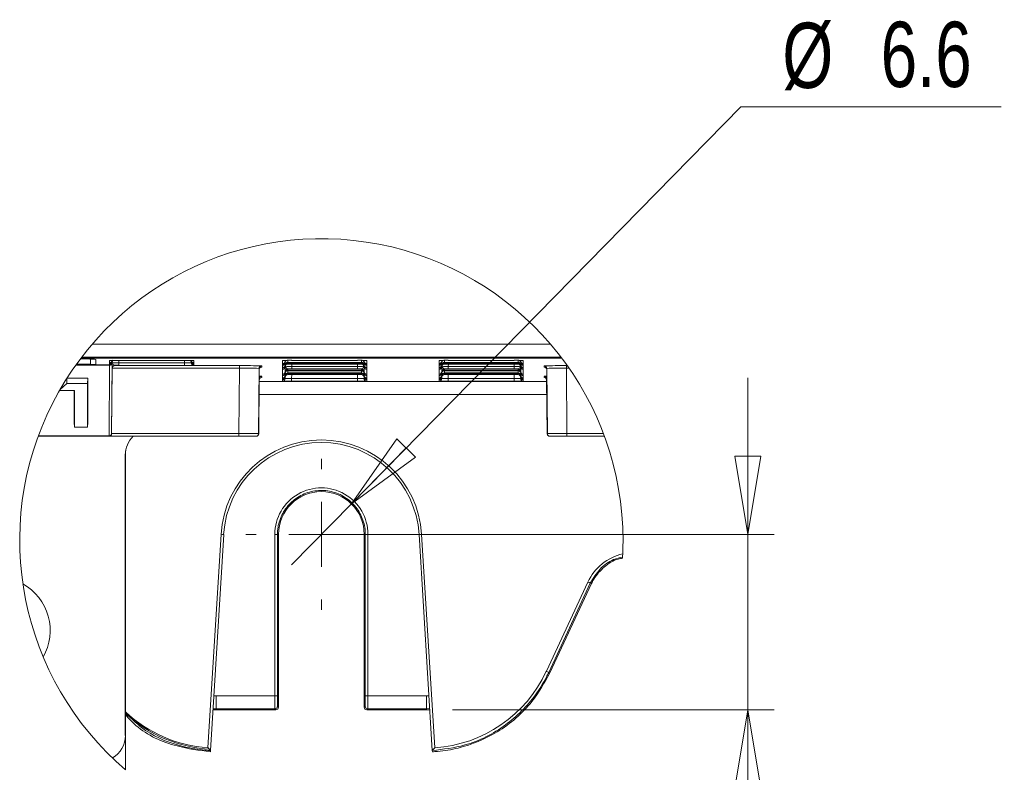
# Model space of a CAD drawing. Header units: millimetres. Extents: x 0 to 2100, y 0 to 1485.
# Tile 78 of 123: x 862 to 1051, y 946 to 1090. Entities that reach past the tile are written whole.
import ezdxf

# ---------------------------------------------------------------- set-up
doc = ezdxf.new("R2010")
doc.units = ezdxf.units.MM
doc.header["$LTSCALE"] = 5
doc.styles.add('SLDTEXTSTYLE1', font='TXT', dxfattribs={"width": 0.75})
doc.dimstyles.new('SLDDIMSTYLE3', dxfattribs={"dimtxt": 12.5, "dimasz": 15, "dimexe": 0, "dimexo": 0.0625, "dimgap": 3.125, "dimtad": 0, "dimtih": 1, "dimtoh": 1, "dimdec": 1, "dimlfac": 0.4, "dimrnd": 1e-09, "dimzin": 12, "dimdsep": 46, "dimtxsty": 'SLDTEXTSTYLE1', "dimblk1": 'NONE', "dimblk2": 'CLOSED', "dimsah": 1, "dimcen": 0, "dimadec": 0, "dimazin": 3, "dimtfac": 1, "dimtmove": 0, "dimatfit": 3, "dimldrblk": 'NONE', "dimfxl": 0, "dimfrac": 2, "dimtolj": 1, "dimtzin": 12, "dimarcsym": 0})
doc.dimstyles.new('SLDDIMSTYLE4', dxfattribs={"dimtxt": 12.5, "dimasz": 15, "dimexe": 0, "dimexo": 0.0625, "dimgap": 3.125, "dimtad": 1, "dimdec": 1, "dimlfac": 0.4, "dimrnd": 1e-09, "dimzin": 12, "dimdsep": 46, "dimtxsty": 'SLDTEXTSTYLE1', "dimblk1": 'CLOSED', "dimblk2": 'CLOSED', "dimsah": 1, "dimcen": 0.09, "dimadec": 0, "dimazin": 3, "dimtfac": 1, "dimtmove": 0, "dimatfit": 0, "dimldrblk": 'CLOSED', "dimfxl": 0, "dimfrac": 2, "dimtolj": 1, "dimtzin": 12, "dimarcsym": 0})

# ---------------------------------------------------------------- blocks, each defined once
blk = doc.blocks.new('_CLOSED')
at = {"color": 0, "linetype": 'ByBlock', "lineweight": -2}
for p, q in [((-1, 0.166667), (0, 0)), ((-1, 0.166667), (-1, -0.166667)), ((0, 0), (-1, -0.166667)), ((0, 0), (-1, 0))]:
    blk.add_line(p, q, dxfattribs=at)
blk = doc.blocks.new('_D_30')
at = {"color": 7, "linetype": 'Continuous', "lineweight": 0}
for p, q in [((1001.89, 991.78), (1001.89, 1021.78)), ((925.17, 991.78), (1006.89, 991.78)), ((1001.89, 991.78), (1001.89, 958.17)), ((945.3, 958.17), (1006.89, 958.17)), ((1001.89, 958.17), (1001.89, 902.12))]:
    blk.add_line(p, q, dxfattribs=at)
at = {"color": 7, "linetype": 'Continuous', "lineweight": 0, "xscale": 15, "yscale": 15}
for p, rotation in [((1001.89, 991.78, -328.13), 270.0000000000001), ((1001.89, 958.17, -328.13), 90.0000000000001)]:
    blk.add_blockref('_CLOSED', p, dxfattribs=dict(at, rotation=rotation))
at = {"color": 7, "linetype": 'Continuous', "lineweight": 0, "insert": (985.78, 902.12), "char_height": 12.5, "attachment_point": 1, "rotation": 90, "style": 'SLDTEXTSTYLE1'}
blk.add_mtext('13.4', dxfattribs=at)
blk = doc.blocks.new('_D_31')
at = {"color": 7, "linetype": 'Continuous', "lineweight": 0}
for p, q in [((925.92, 997.63), (1000.54, 1073.68)), ((1000.54, 1073.68), (1050.42, 1073.68)), ((914.42, 985.92), (925.92, 997.63))]:
    blk.add_line(p, q, dxfattribs=at)
at = {"color": 7, "linetype": 'Continuous', "lineweight": 0, "xscale": 15, "yscale": 15, "rotation": 225.5397372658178}
blk.add_blockref('_CLOSED', (925.92, 997.63, -328.13), dxfattribs=at)
at = {"color": 7, "linetype": 'Continuous', "lineweight": 0, "char_height": 12.5, "attachment_point": 1, "style": 'SLDTEXTSTYLE1'}
for s, insert in [('%%c', (1008.48, 1089.79)), ('6.6', (1027.33, 1089.98))]:
    blk.add_mtext(s, dxfattribs=dict(at, insert=insert))
blk = doc.blocks.new('_NONE')
blk = doc.blocks.new('SW_CENTERMARKSYMBOL_6')
at = {"color": 0, "linetype": 'Continuous', "lineweight": 0}
for p, q in [((0, 12.5), (0, 14.46)), ((0, 0), (0, 6.25)), ((-12.5, 0), (-14.46, 0)), ((0, 0), (-6.25, 0)), ((0, 0), (0, -6.25)), ((0, 0), (6.25, 0)), ((12.5, 0), (14.46, 0)), ((0, -12.5), (0, -14.46))]:
    blk.add_line(p, q, dxfattribs=at)

msp = doc.modelspace()

# ---------------------------------------------------------------- linework, layer by layer
at = {"color": 7, "linetype": 'Continuous', "lineweight": 15}
for p, q in [((876.3, 1028.24), (964.04, 1028.24)), ((874.25, 1025.71), (875.17, 1025.71)), ((966.07, 1025.74), (874.27, 1025.74)), ((875.18, 1025.53), (875.17, 1025.71)), ((875.18, 1025.53), (966.23, 1025.53)), ((875.96, 1024.36), (875.96, 1025.36)), ((876.97, 1024.3), (876.97, 1025.3)), ((876.98, 1024.92), (876.98, 1024.85)), ((879.61, 1024.67), (879.61, 1025.1)), ((879.61, 1024.67), (879.61, 1024.67)), ((879.61, 1024.49), (879.61, 1024.67)), ((879.61, 1024.49), (879.61, 1024.49)), ((879.61, 1024.28), (879.61, 1024.49)), ((879.61, 1024.28), (879.61, 1024.28)), ((879.61, 1024.26), (879.61, 1024.28)), ((880.11, 1024.57), (879.99, 1011.07)), ((880.11, 1024.98), (880.11, 1024.98)), ((880.11, 1024.98), (880.11, 1024.77)), ((881.36, 1025.11), (893.98, 1025.11)), ((881.36, 1024.65), (881.36, 1024.15)), ((881.36, 1024.65), (893.98, 1024.65)), ((893.92, 1025.74), (966.07, 1025.74)), ((966.21, 1025.55), (893.92, 1025.55)), ((893.98, 1024.65), (893.98, 1024.15)), ((895.23, 1024.98), (895.23, 1024.98)), ((895.23, 1024.77), (895.23, 1024.98)), ((895.66, 1025.1), (895.68, 1025.1)), ((895.73, 1025.1), (895.73, 1024.67)), ((895.73, 1024.67), (895.73, 1024.49)), ((895.73, 1024.67), (895.73, 1024.67)), ((895.73, 1024.49), (895.73, 1024.28)), ((895.73, 1024.49), (895.73, 1024.49)), ((895.73, 1024.28), (895.73, 1024.17)), ((895.73, 1024.28), (895.73, 1024.28)), ((912.73, 1024.49), (912.73, 1025.1)), ((912.73, 1025.1), (912.8, 1025.1)), ((912.73, 1024.49), (912.73, 1024.49)), ((912.73, 1024.28), (912.73, 1024.49)), ((912.73, 1024.28), (912.73, 1024.28)), ((912.73, 1024.16), (912.73, 1024.28)), ((913.23, 1024.98), (913.23, 1024.77)), ((913.23, 1024.65), (913.23, 1024.65)), ((913.23, 1024.65), (913.23, 1024.23)), ((913.73, 1024.6), (913.73, 1024.39)), ((914.48, 1025.11), (927.11, 1025.11)), ((914.49, 1024.72), (927.1, 1024.72)), ((927.1, 1024.6), (914.49, 1024.6)), ((914.49, 1024.39), (927.1, 1024.39)), ((927.86, 1024.39), (927.86, 1024.6)), ((928.36, 1024.77), (928.36, 1024.98)), ((928.36, 1024.65), (928.36, 1024.65)), ((928.36, 1024.23), (928.36, 1024.65)), ((928.86, 1025.1), (928.86, 1024.49)), ((928.86, 1024.49), (928.86, 1024.28)), ((928.86, 1024.49), (928.86, 1024.49)), ((928.86, 1024.28), (928.86, 1024.28)), ((928.86, 1024.28), (928.86, 1024.16)), ((942.73, 1024.49), (942.73, 1025.1)), ((942.73, 1025.1), (942.8, 1025.1)), ((942.73, 1024.49), (942.73, 1024.49)), ((942.73, 1024.28), (942.73, 1024.49)), ((942.73, 1024.28), (942.73, 1024.28)), ((942.73, 1024.16), (942.73, 1024.28)), ((943.23, 1024.98), (943.23, 1024.77)), ((943.23, 1024.65), (943.23, 1024.65)), ((943.23, 1024.65), (943.23, 1024.23)), ((943.73, 1024.6), (943.73, 1024.39)), ((944.48, 1025.11), (957.11, 1025.11)), ((944.49, 1024.72), (957.1, 1024.72)), ((957.1, 1024.6), (944.49, 1024.6)), ((944.49, 1024.39), (957.1, 1024.39)), ((957.86, 1024.39), (957.86, 1024.6)), ((958.36, 1024.77), (958.36, 1024.98)), ((958.36, 1024.65), (958.36, 1024.65)), ((958.36, 1024.23), (958.36, 1024.65)), ((958.86, 1025.1), (958.86, 1024.49)), ((958.86, 1024.49), (958.86, 1024.28)), ((958.86, 1024.49), (958.86, 1024.49)), ((958.86, 1024.28), (958.86, 1024.28)), ((958.86, 1024.28), (958.86, 1024.16)), ((879.49, 1010.67), (879.61, 1024.17)), ((879.99, 1011.07), (880.1, 1023.6)), ((880.1, 1023.6), (880.1, 1023.66)), ((904.49, 1023.6), (880.1, 1023.6)), ((880.6, 1024.15), (880.6, 1024.1)), ((880.6, 1024.1), (904.49, 1024.1)), ((893.98, 1024.15), (881.36, 1024.15)), ((904.38, 1011.07), (904.49, 1023.6)), ((904.49, 1023.6), (904.49, 1024.1)), ((908.24, 1023.56), (908.13, 1011.07)), ((908.13, 1011.07), (908.24, 1023.34)), ((908.24, 1023.34), (908.24, 1023.56)), ((908.74, 1024.06), (908.74, 1023.83)), ((912.73, 1024.15), (912.73, 1024.16)), ((912.73, 1023.74), (912.73, 1024.15)), ((912.73, 1023.74), (912.73, 1023.74)), ((912.73, 1023.62), (912.73, 1023.74)), ((912.73, 1023.61), (912.73, 1023.62)), ((912.73, 1023.4), (912.73, 1023.61)), ((912.73, 1023.4), (912.73, 1023.4)), ((912.73, 1022.48), (912.73, 1023.4)), ((912.73, 1022.48), (912.73, 1022.48)), ((912.73, 1022.27), (912.73, 1022.48)), ((913.23, 1024.11), (913.23, 1024.11)), ((913.23, 1024.11), (913.23, 1023.9)), ((913.23, 1022.98), (913.23, 1022.97)), ((913.23, 1022.97), (913.23, 1022.76)), ((913.23, 1022.64), (913.23, 1022.64)), ((913.23, 1022.64), (913.23, 1022.22)), ((913.24, 1023.98), (913.24, 1023.98)), ((913.73, 1023.47), (913.73, 1023.25)), ((913.73, 1023.13), (913.73, 1022.71)), ((913.73, 1022.59), (913.73, 1022.38)), ((914.49, 1023.46), (914.49, 1023.96)), ((914.49, 1023.96), (927.1, 1023.96)), ((927.1, 1023.46), (914.49, 1023.46)), ((914.49, 1023.26), (927.1, 1023.26)), ((927.1, 1023.13), (914.49, 1023.13)), ((914.49, 1022.72), (927.1, 1022.72)), ((927.1, 1022.59), (914.49, 1022.59)), ((914.49, 1022.38), (927.1, 1022.38)), ((927.1, 1023.46), (927.1, 1023.96)), ((927.86, 1023.25), (927.86, 1023.47)), ((927.86, 1022.71), (927.86, 1023.13)), ((927.86, 1022.38), (927.86, 1022.59)), ((928.36, 1024.11), (928.36, 1024.11)), ((928.36, 1023.9), (928.36, 1024.11)), ((928.36, 1022.97), (928.36, 1022.98)), ((928.36, 1022.76), (928.36, 1022.97)), ((928.36, 1022.64), (928.36, 1022.64)), ((928.36, 1022.22), (928.36, 1022.64)), ((928.86, 1024.16), (928.86, 1024.15)), ((928.86, 1024.15), (928.86, 1023.74)), ((928.86, 1023.74), (928.86, 1023.62)), ((928.86, 1023.74), (928.86, 1023.74)), ((928.86, 1023.62), (928.86, 1023.61)), ((928.86, 1023.61), (928.86, 1023.4)), ((928.86, 1023.4), (928.86, 1022.48)), ((928.86, 1023.4), (928.86, 1023.4)), ((928.86, 1022.48), (928.86, 1022.27)), ((928.86, 1022.48), (928.86, 1022.48)), ((942.73, 1024.15), (942.73, 1024.16)), ((942.73, 1023.74), (942.73, 1024.15)), ((942.73, 1023.74), (942.73, 1023.74)), ((942.73, 1023.62), (942.73, 1023.74)), ((942.73, 1023.61), (942.73, 1023.62)), ((942.73, 1023.4), (942.73, 1023.61)), ((942.73, 1023.4), (942.73, 1023.4)), ((942.73, 1022.48), (942.73, 1023.4)), ((942.73, 1022.48), (942.73, 1022.48)), ((942.73, 1022.27), (942.73, 1022.48)), ((943.23, 1024.11), (943.23, 1024.11)), ((943.23, 1024.11), (943.23, 1023.9)), ((943.23, 1022.98), (943.23, 1022.97)), ((943.23, 1022.97), (943.23, 1022.76)), ((943.23, 1022.64), (943.23, 1022.64)), ((943.23, 1022.64), (943.23, 1022.22)), ((943.73, 1023.47), (943.73, 1023.25)), ((943.73, 1023.13), (943.73, 1022.71)), ((943.73, 1022.59), (943.73, 1022.38)), ((944.49, 1023.46), (944.49, 1023.96)), ((944.49, 1023.96), (957.1, 1023.96)), ((957.1, 1023.46), (944.49, 1023.46)), ((944.49, 1023.26), (957.1, 1023.26)), ((957.1, 1023.13), (944.49, 1023.13)), ((944.49, 1022.72), (957.1, 1022.72)), ((957.1, 1022.59), (944.49, 1022.59)), ((944.49, 1022.38), (957.1, 1022.38)), ((957.1, 1023.46), (957.1, 1023.96)), ((957.86, 1023.25), (957.86, 1023.47)), ((957.86, 1022.71), (957.86, 1023.13)), ((957.86, 1022.38), (957.86, 1022.59)), ((958.36, 1024.11), (958.36, 1024.11)), ((958.36, 1023.9), (958.36, 1024.11)), ((958.36, 1022.97), (958.36, 1022.98)), ((958.36, 1022.76), (958.36, 1022.97)), ((958.36, 1022.64), (958.36, 1022.64)), ((958.36, 1022.22), (958.36, 1022.64)), ((958.86, 1024.16), (958.86, 1024.15)), ((958.86, 1024.15), (958.86, 1023.74)), ((958.86, 1023.74), (958.86, 1023.62)), ((958.86, 1023.74), (958.86, 1023.74)), ((958.86, 1023.62), (958.86, 1023.61)), ((958.86, 1023.61), (958.86, 1023.4)), ((958.86, 1023.4), (958.86, 1022.48)), ((958.86, 1023.4), (958.86, 1023.4)), ((958.86, 1022.48), (958.86, 1022.27)), ((958.86, 1022.48), (958.86, 1022.48)), ((962.85, 1023.83), (962.85, 1024.06)), ((963.46, 1011.07), (963.35, 1023.56)), ((963.35, 1023.56), (963.35, 1023.34)), ((963.35, 1023.34), (963.46, 1011.07)), ((967.1, 1024.1), (967.28, 1024.1)), ((967.1, 1024.1), (967.1, 1023.6)), ((967.63, 1023.6), (967.1, 1023.6)), ((967.1, 1023.6), (967.21, 1011.07)), ((870.12, 1019.51), (871.42, 1020.69)), ((871.42, 1020.69), (871.4, 1021.62)), ((871.42, 1020.69), (875.38, 1020.69)), ((871.46, 1021.73), (875.43, 1021.73)), ((875.38, 1020.69), (875.43, 1021.73)), ((875.38, 1020.69), (875.38, 1012.31)), ((875.43, 1021.73), (875.43, 1013.28)), ((908.26, 1021.56), (908.17, 1011.07)), ((908.17, 1011.07), (908.26, 1021.33)), ((908.26, 1021.33), (908.26, 1021.56)), ((908.76, 1022.05), (908.76, 1021.83)), ((912.73, 1022.27), (912.73, 1022.27)), ((912.73, 1022.15), (912.73, 1022.27)), ((912.73, 1022.15), (912.73, 1022.15)), ((912.73, 1021.73), (912.73, 1022.15)), ((912.73, 1021.73), (912.73, 1021.73)), ((912.73, 1021.61), (912.73, 1021.73)), ((912.73, 1021.61), (912.73, 1021.61)), ((912.73, 1021.4), (912.73, 1021.61)), ((912.73, 1021.4), (912.73, 1021.4)), ((912.73, 1021.13), (912.73, 1021.4)), ((913.23, 1022.1), (913.23, 1022.1)), ((913.23, 1022.1), (913.23, 1021.89)), ((914.48, 1021.12), (914.48, 1021.62)), ((914.48, 1021.62), (927.11, 1021.62)), ((927.11, 1021.12), (914.48, 1021.12)), ((927.11, 1021.12), (927.11, 1021.62)), ((928.36, 1022.1), (928.36, 1022.1)), ((928.36, 1021.89), (928.36, 1022.1)), ((928.86, 1022.27), (928.86, 1022.15)), ((928.86, 1022.27), (928.86, 1022.27)), ((928.86, 1022.15), (928.86, 1021.73)), ((928.86, 1022.15), (928.86, 1022.15)), ((928.86, 1021.73), (928.86, 1021.61)), ((928.86, 1021.73), (928.86, 1021.73)), ((928.86, 1021.61), (928.86, 1021.4)), ((928.86, 1021.61), (928.86, 1021.61)), ((928.86, 1021.4), (928.86, 1021.13)), ((928.86, 1021.4), (928.86, 1021.4)), ((942.73, 1022.27), (942.73, 1022.27)), ((942.73, 1022.15), (942.73, 1022.27)), ((942.73, 1022.15), (942.73, 1022.15)), ((942.73, 1021.73), (942.73, 1022.15)), ((942.73, 1021.73), (942.73, 1021.73)), ((942.73, 1021.61), (942.73, 1021.73)), ((942.73, 1021.61), (942.73, 1021.61)), ((942.73, 1021.4), (942.73, 1021.61)), ((942.73, 1021.4), (942.73, 1021.4)), ((942.73, 1021.13), (942.73, 1021.4)), ((943.23, 1022.1), (943.23, 1022.1)), ((943.23, 1022.1), (943.23, 1021.89)), ((944.48, 1021.12), (944.48, 1021.62)), ((944.48, 1021.62), (957.11, 1021.62)), ((957.11, 1021.12), (944.48, 1021.12)), ((957.11, 1021.12), (957.11, 1021.62)), ((958.36, 1022.1), (958.36, 1022.1)), ((958.36, 1021.89), (958.36, 1022.1)), ((958.86, 1022.27), (958.86, 1022.15)), ((958.86, 1022.27), (958.86, 1022.27)), ((958.86, 1022.15), (958.86, 1021.73)), ((958.86, 1022.15), (958.86, 1022.15)), ((958.86, 1021.73), (958.86, 1021.61)), ((958.86, 1021.73), (958.86, 1021.73)), ((958.86, 1021.61), (958.86, 1021.4)), ((958.86, 1021.61), (958.86, 1021.61)), ((958.86, 1021.4), (958.86, 1021.13)), ((958.86, 1021.4), (958.86, 1021.4)), ((962.83, 1021.83), (962.83, 1022.05)), ((963.43, 1011.07), (963.33, 1021.56)), ((963.33, 1021.56), (963.33, 1021.33)), ((963.33, 1021.33), (963.42, 1011.07)), ((872.87, 1019.36), (870.03, 1019.36)), ((872.82, 1013.28), (872.82, 1019.36)), ((872.87, 1012.31), (872.87, 1019.36)), ((872.87, 1012.31), (872.82, 1013.28)), ((875.38, 1012.31), (875.43, 1013.28)), ((875.38, 1012.31), (872.87, 1012.31)), ((879.99, 1011.07), (879.99, 1011.07)), ((879.99, 1011.07), (904.38, 1011.07)), ((904.38, 1010.57), (904.38, 1011.07)), ((908.13, 1011.07), (908.13, 1011.07)), ((908.17, 1011.07), (908.17, 1011.07)), ((963.42, 1011.07), (963.43, 1011.07)), ((963.46, 1011.07), (963.46, 1011.07)), ((967.21, 1011.07), (967.21, 1010.57)), ((967.21, 1011.07), (974.22, 1011.07)), ((879.49, 1010.57), (865.93, 1010.57)), ((865.97, 1010.67), (879.49, 1010.67)), ((879.49, 1010.67), (879.49, 1010.57)), ((879.49, 1010.57), (879.49, 1010.57)), ((904.38, 1010.57), (879.49, 1010.57)), ((907.63, 1010.57), (904.38, 1010.57)), ((907.63, 1010.57), (907.63, 1010.57)), ((907.67, 1010.57), (907.63, 1010.57)), ((907.67, 1010.57), (907.67, 1010.57)), ((963.93, 1010.57), (963.92, 1010.57)), ((963.96, 1010.57), (963.93, 1010.57)), ((967.21, 1010.57), (963.96, 1010.57)), ((963.96, 1010.57), (963.96, 1010.57)), ((974.41, 1010.57), (967.21, 1010.57)), ((882.67, 1007.76), (882.67, 946.66)), ((882.61, 953.25), (882.61, 1007)), ((898.45, 950.89), (900.96, 991.79)), ((901.46, 991.77), (898.92, 950.37)), ((911.26, 960.84), (911.25, 991.77)), ((911.96, 991.78), (911.75, 991.78)), ((911.75, 991.78), (911.76, 960.84)), ((911.96, 958.67), (911.96, 991.78)), ((928.38, 991.78), (928.59, 991.78)), ((928.38, 991.78), (928.38, 958.67)), ((928.59, 960.84), (928.59, 991.78)), ((929.09, 991.77), (929.09, 960.84)), ((941.42, 950.37), (938.89, 991.77)), ((939.38, 991.79), (941.89, 950.89)), ((963.27, 965.55), (971.24, 982.64)), ((971.69, 982.44), (963.72, 965.34)), ((963.94, 965.24), (971.91, 982.34)), ((971.69, 982.44), (971.91, 982.34)), ((963.72, 965.34), (963.94, 965.24)), ((900.05, 960.84), (911.26, 960.84)), ((900.05, 960.84), (900.05, 958.36)), ((929.09, 960.84), (940.3, 960.84)), ((940.3, 960.84), (940.3, 958.36)), ((911.27, 958.36), (900.05, 958.36)), ((900.05, 958.17), (900.05, 958.36)), ((911.46, 958.17), (911.27, 958.36)), ((911.77, 958.86), (911.96, 958.67)), ((928.38, 958.67), (928.57, 958.86)), ((929.07, 958.36), (928.88, 958.17)), ((940.3, 958.36), (929.07, 958.36)), ((940.3, 958.17), (940.3, 958.36)), ((899.4, 958.18), (900.05, 958.17)), ((900.05, 958.17), (911.46, 958.17)), ((928.88, 958.17), (940.3, 958.17)), ((940.3, 958.17), (940.94, 958.18)), ((898.91, 950.13), (898.92, 950.37)), ((898.92, 950.37), (898.92, 950.37)), ((941.42, 950.37), (941.42, 950.37)), ((941.42, 950.37), (941.43, 950.13))]:
    msp.add_line(p, q, dxfattribs=at)
at = {"color": 8, "linetype": 'Continuous', "lineweight": 15}
for p, q in [((873.43, 1024.26), (879.61, 1024.26)), ((966.24, 1025.52), (874.1, 1025.52)), ((879.66, 1025.1), (879.61, 1025.1)), ((880.11, 1025.16), (880.11, 1024.98)), ((880.11, 1024.66), (880.11, 1024.8)), ((880.11, 1024.77), (880.11, 1024.76)), ((881.36, 1025.11), (881.36, 1024.65)), ((893.92, 1025.74), (893.92, 1025.55)), ((893.98, 1024.65), (893.98, 1025.11)), ((895.23, 1024.98), (895.23, 1025.16)), ((895.23, 1024.8), (895.23, 1024.66)), ((895.23, 1024.66), (895.23, 1024.77)), ((895.67, 1025.1), (895.73, 1025.1)), ((913.23, 1025.11), (913.23, 1024.98)), ((913.23, 1024.77), (913.23, 1024.65)), ((913.23, 1024.23), (913.23, 1024.11)), ((913.73, 1025.11), (913.73, 1024.72)), ((914.49, 1024.6), (914.49, 1024.72)), ((914.5, 1024.39), (914.49, 1023.96)), ((927.1, 1023.96), (927.09, 1024.39)), ((927.1, 1024.6), (927.1, 1024.72)), ((927.86, 1024.72), (927.86, 1025.11)), ((928.36, 1024.98), (928.36, 1025.11)), ((928.36, 1024.65), (928.36, 1024.77)), ((928.36, 1024.11), (928.36, 1024.23)), ((928.79, 1025.1), (928.86, 1025.1)), ((943.23, 1025.11), (943.23, 1024.98)), ((943.23, 1024.77), (943.23, 1024.65)), ((943.23, 1024.23), (943.23, 1024.11)), ((943.73, 1025.11), (943.73, 1024.72)), ((944.49, 1024.6), (944.49, 1024.72)), ((944.5, 1024.39), (944.49, 1023.96)), ((957.1, 1023.96), (957.09, 1024.39)), ((957.1, 1024.6), (957.1, 1024.72)), ((957.86, 1024.72), (957.86, 1025.11)), ((958.36, 1024.98), (958.36, 1025.11)), ((958.36, 1024.65), (958.36, 1024.77)), ((958.36, 1024.11), (958.36, 1024.23)), ((958.79, 1025.1), (958.86, 1025.1)), ((879.61, 1024.17), (873.11, 1024.17)), ((913.23, 1023.9), (913.23, 1022.98)), ((913.23, 1022.76), (913.23, 1022.64)), ((914.49, 1022.38), (914.48, 1021.62)), ((914.49, 1023.13), (914.49, 1023.26)), ((914.49, 1022.59), (914.49, 1022.72)), ((927.1, 1023.13), (927.1, 1023.26)), ((927.1, 1022.59), (927.1, 1022.72)), ((927.11, 1021.62), (927.1, 1022.38)), ((928.35, 1023.98), (928.35, 1023.98)), ((928.36, 1022.98), (928.36, 1023.9)), ((928.36, 1022.64), (928.36, 1022.76)), ((943.23, 1023.9), (943.23, 1022.98)), ((943.23, 1022.76), (943.23, 1022.64)), ((943.24, 1023.98), (943.24, 1023.98)), ((944.49, 1022.38), (944.48, 1021.62)), ((944.49, 1023.13), (944.49, 1023.26)), ((944.49, 1022.59), (944.49, 1022.72)), ((957.1, 1023.13), (957.1, 1023.26)), ((957.1, 1022.59), (957.1, 1022.72)), ((957.11, 1021.62), (957.1, 1022.38)), ((958.35, 1023.98), (958.35, 1023.98)), ((958.36, 1022.98), (958.36, 1023.9)), ((958.36, 1022.64), (958.36, 1022.76)), ((908.26, 1021.56), (908.23, 1021.56)), ((908.26, 1021.03), (963.33, 1021.03)), ((913.23, 1022.22), (913.23, 1022.1)), ((913.23, 1021.63), (913.24, 1021.93)), ((913.23, 1021.89), (913.23, 1021.63)), ((928.35, 1021.93), (928.36, 1021.63)), ((928.36, 1022.1), (928.36, 1022.22)), ((928.36, 1021.63), (928.36, 1021.89)), ((943.23, 1022.22), (943.23, 1022.1)), ((943.23, 1021.63), (943.24, 1021.93)), ((943.23, 1021.89), (943.23, 1021.63)), ((958.35, 1021.93), (958.36, 1021.63)), ((958.36, 1022.1), (958.36, 1022.22)), ((958.36, 1021.63), (958.36, 1021.89)), ((963.37, 1021.56), (963.33, 1021.56)), ((963.36, 1018.57), (908.23, 1018.57)), ((908.13, 1011.07), (908.17, 1011.07)), ((963.43, 1011.07), (963.46, 1011.07)), ((899.56, 960.84), (900.05, 960.84)), ((940.3, 960.84), (940.78, 960.84)), ((900.05, 958.36), (899.41, 958.38)), ((940.93, 958.39), (940.3, 958.36))]:
    msp.add_line(p, q, dxfattribs=at)
at = {"color": 8, "linetype": 'Continuous', "lineweight": 15, "flags": 128}
for points in [[(880.11, 1024.98), (880.11, 1025.08), (880.11, 1025.17)], [(884.49, 1025.6), (883.78, 1025.61), (883.29, 1025.63), (883.13, 1025.65), (883.16, 1025.65)], [(895.21, 1025.11), (895.22, 1025.08), (895.23, 1024.98)], [(913.25, 1025.11), (913.25, 1025.08), (913.23, 1024.98)], [(913.23, 1024.65), (913.24, 1024.75), (913.24, 1024.77)], [(913.23, 1024.11), (913.24, 1024.21), (913.24, 1024.27)], [(928.36, 1024.98), (928.35, 1025.08), (928.34, 1025.11)], [(943.25, 1025.11), (943.25, 1025.08), (943.23, 1024.98)], [(943.23, 1024.65), (943.24, 1024.75), (943.24, 1024.77)], [(958.36, 1024.98), (958.35, 1025.08), (958.34, 1025.11)], [(913.23, 1022.64), (913.24, 1022.74), (913.24, 1022.77)], [(943.23, 1022.64), (943.24, 1022.74), (943.24, 1022.77)], [(913.23, 1022.1), (913.24, 1022.2), (913.24, 1022.23)], [(943.23, 1022.1), (943.24, 1022.2), (943.24, 1022.23)]]:
    msp.add_lwpolyline(points, dxfattribs=at)
at = {"color": 7, "linetype": 'Continuous', "lineweight": 15, "flags": 128}
for points in [[(880.11, 1024.57), (880.11, 1024.67), (880.11, 1024.74), (880.11, 1024.76)], [(893.92, 1025.55), (892.05, 1025.55), (890.23, 1025.56), (888.53, 1025.56), (886.98, 1025.57), (885.65, 1025.58), (884.58, 1025.6), (884.49, 1025.6)], [(928.35, 1023.98), (928.35, 1023.97), (928.35, 1023.81), (928.35, 1023.39), (928.36, 1023.07), (928.36, 1022.98)], [(904.38, 1011.07), (905.11, 1011.07), (905.81, 1011.07), (906.46, 1011.07), (907.03, 1011.07), (907.5, 1011.07), (907.84, 1011.07), (908.06, 1011.07), (908.13, 1011.07)], [(963.46, 1011.07), (963.53, 1011.07), (963.75, 1011.07), (964.09, 1011.07), (964.56, 1011.07), (965.13, 1011.07), (965.78, 1011.07), (966.48, 1011.07), (967.21, 1011.07)]]:
    msp.add_lwpolyline(points, dxfattribs=at)
at = {"color": 7, "linetype": 'Continuous', "lineweight": 0}
for start, end in [(360, 229.5404), (356.5901, 0)]:
    msp.add_arc((920.17, 990.63), 57.79, start, end, dxfattribs=at)
at = {"color": 7, "linetype": 'Continuous', "lineweight": 15}
for centre, radius, start, end in [((879.61, 1025.17), 0.5, 269.9983, 359.1685), ((879.61, 1025.17), 0.5, 269.9964, 359.5009), ((879.61, 1024.99), 0.5, 270.0006, 359.4988), ((879.61, 1024.99), 0.5, 269.9992, 359.1698), ((879.61, 1024.78), 0.5, 269.9983, 359.1685), ((879.61, 1024.77), 0.5, 269.9964, 359.5009), ((879.61, 1024.76), 0.5, 269.9985, 359.4987), ((879.65, 1024.63), 0.46, 264.6013, 353.0973), ((803.6, 1025.51), 76.02, 358.9889, 359.0589), ((880.61, 1024.76), 0.499, 145.0024, 179.2089), ((880.96, 1050.25), 25.6, 268.1005, 270.8989), ((891.45, 668.17), 357.58, 89.6045, 91.3295), ((894.38, 1050.25), 25.6, 269.1011, 271.8995), ((894.73, 1024.76), 0.5, 0.8304, 43.9792), ((895.73, 1025.17), 0.5, 180.8315, 270.0017), ((895.73, 1025.17), 0.5, 180.4985, 270.0042), ((895.73, 1024.99), 0.5, 180.5006, 270), ((895.73, 1024.99), 0.5, 180.8302, 270.0008), ((895.73, 1024.78), 0.5, 180.8315, 270.0017), ((895.73, 1024.77), 0.5, 180.4985, 270.0042), ((895.73, 1024.67), 0.5, 180.5007, 270.0021), ((914.05, 975.04), 50.08, 89.4989, 91.5012), ((912.73, 1024.99), 0.5, 270.0006, 359.4988), ((912.73, 1024.99), 0.5, 269.9981, 359.1698), ((912.73, 1024.78), 0.5, 269.9972, 359.1685), ((912.73, 1024.77), 0.5, 269.9964, 359.5009), ((912.73, 1024.66), 0.5, 269.9985, 359.4987), ((912.73, 1024.65), 0.5, 269.9972, 359.1685), ((912.73, 1024.24), 0.5, 269.9972, 359.1685), ((912.73, 1024.24), 0.5, 269.9985, 359.4987), ((913.73, 1024.76), 0.5, 136.8371, 179.1719), ((913.73, 1024.22), 0.5, 90.0013, 179.1676), ((913.73, 1024.1), 0.5, 89.9982, 179.1707), ((913.73, 1023.89), 0.5, 89.9983, 179.1685), ((914.48, 838.82), 185.9, 89.997, 90.2309), ((914.47, 1205.59), 180.99, 269.766, 270.0061), ((914.47, 843.4), 180.99, 89.9939, 90.234), ((927.11, 838.82), 185.9, 89.7691, 90.003), ((927.12, 1205.59), 180.99, 269.9939, 270.234), ((927.12, 843.4), 180.99, 89.766, 90.0061), ((927.54, 975.04), 50.08, 88.4988, 90.5011), ((927.86, 1024.22), 0.5, 0.8324, 89.9987), ((927.86, 1024.1), 0.5, 0.8293, 90.0018), ((927.86, 1023.89), 0.5, 0.8315, 90.0017), ((927.86, 1024.76), 0.5, 0.8281, 43.1629), ((928.86, 1024.99), 0.5, 180.5006, 270), ((928.86, 1024.99), 0.5, 180.8317, 270.0004), ((928.86, 1024.78), 0.5, 180.833, 270.0013), ((928.86, 1024.77), 0.5, 180.4985, 270.0042), ((928.86, 1024.66), 0.5, 180.5007, 270.0021), ((928.86, 1024.65), 0.5, 180.833, 270.0013), ((928.86, 1024.24), 0.5, 180.833, 270.0013), ((928.86, 1024.24), 0.5, 180.5007, 270.0021), ((944.05, 975.04), 50.08, 89.4989, 91.5012), ((942.73, 1024.99), 0.5, 270.0003, 359.4991), ((942.73, 1024.99), 0.5, 269.9994, 359.169), ((942.73, 1024.78), 0.5, 269.9985, 359.1678), ((942.73, 1024.77), 0.5, 269.9961, 359.5012), ((942.73, 1024.66), 0.5, 269.9982, 359.499), ((942.73, 1024.65), 0.5, 269.9985, 359.1678), ((942.73, 1024.24), 0.5, 269.9985, 359.1678), ((942.73, 1024.24), 0.5, 269.9982, 359.499), ((943.73, 1024.76), 0.5, 136.8371, 179.1719), ((943.73, 1024.22), 0.5, 90.0008, 179.1676), ((943.73, 1024.1), 0.5, 89.9977, 179.1707), ((943.73, 1023.89), 0.5, 89.9977, 179.1685), ((944.48, 838.83), 185.9, 89.997, 90.2309), ((944.47, 1205.59), 180.99, 269.766, 270.0061), ((944.47, 843.4), 180.99, 89.9939, 90.234), ((957.11, 838.83), 185.9, 89.7691, 90.003), ((957.12, 1205.59), 180.99, 269.9939, 270.234), ((957.12, 843.4), 180.99, 89.766, 90.0061), ((957.54, 975.04), 50.08, 88.4988, 90.5011), ((957.86, 1024.22), 0.5, 0.8331, 89.9984), ((957.86, 1024.1), 0.5, 0.83, 90.0015), ((957.86, 1023.89), 0.5, 0.8322, 90.0015), ((957.86, 1024.76), 0.5, 0.8292, 43.1631), ((958.86, 1024.99), 0.5, 180.5009, 269.9997), ((958.86, 1024.99), 0.5, 180.8302, 270.0014), ((958.86, 1024.78), 0.5, 180.8315, 270.0023), ((958.86, 1024.77), 0.5, 180.4988, 270.0039), ((958.86, 1024.66), 0.5, 180.501, 270.0018), ((958.86, 1024.65), 0.5, 180.8315, 270.0023), ((958.86, 1024.24), 0.5, 180.8315, 270.0023), ((958.86, 1024.24), 0.5, 180.501, 270.0018), ((880.6, 1023.65), 0.5, 89.9998, 179.4975), ((880.61, 1023.59), 0.505, 90.583, 179.4181), ((881.34, 1205.15), 180.99, 269.766, 270.0061), ((894.42, 1074.23), 50.08, 269.4989, 271.5012), ((905.55, 902.27), 121.83, 88.5006, 90.4994), ((905.54, 928.83), 94.78, 88.3667, 90.6338), ((908.74, 1023.56), 0.5, 90.0001, 179.4972), ((908.74, 1023.33), 0.5, 89.9985, 179.4987), ((912.73, 1024.12), 0.5, 269.9985, 359.4987), ((912.73, 1024.11), 0.5, 269.9972, 359.1685), ((912.73, 1023.9), 0.5, 270.0003, 359.1676), ((912.73, 1023.9), 0.5, 270.0006, 359.4988), ((912.73, 1022.98), 0.5, 269.9985, 359.4987), ((912.73, 1022.98), 0.5, 269.9972, 359.1685), ((912.73, 1022.77), 0.5, 269.9981, 359.1698), ((912.73, 1022.77), 0.5, 269.9985, 359.4987), ((912.73, 1022.65), 0.5, 269.9985, 359.4987), ((912.73, 1022.65), 0.5, 270.0003, 359.1676), ((913.73, 1022.97), 0.5, 90.0013, 179.1676), ((913.73, 1022.75), 0.5, 89.9983, 179.1685), ((913.73, 1022.63), 0.5, 89.9983, 179.1685), ((913.73, 1022.21), 0.5, 89.9983, 179.1685), ((913.73, 1022.09), 0.5, 89.9983, 179.1685), ((913.73, 1021.88), 0.5, 89.9982, 179.1707), ((914.09, 1049.56), 25.6, 268.1005, 270.8989), ((914.47, 1204.46), 180.99, 269.766, 270.0061), ((914.47, 842.26), 180.99, 89.9939, 90.234), ((914.48, 1209.03), 185.9, 269.7691, 270.003), ((914.47, 841.72), 180.99, 89.9939, 90.234), ((914.49, 1213.68), 191.09, 269.7723, 269.9998), ((914.47, 841.39), 180.99, 89.9939, 90.234), ((927.5, 1049.56), 25.6, 269.1011, 271.8995), ((927.12, 1204.46), 180.99, 269.9939, 270.234), ((927.12, 842.26), 180.99, 89.766, 90.0061), ((927.11, 1209.03), 185.9, 269.997, 270.2309), ((927.12, 841.72), 180.99, 89.766, 90.0061), ((927.1, 1213.68), 191.09, 270.0002, 270.2277), ((927.12, 841.39), 180.99, 89.766, 90.0061), ((927.86, 1022.97), 0.5, 0.8324, 89.9987), ((927.86, 1022.75), 0.5, 0.8315, 90.0017), ((927.86, 1022.63), 0.5, 0.8315, 90.0017), ((927.86, 1022.21), 0.5, 0.8315, 90.0017), ((927.86, 1022.09), 0.5, 0.8315, 90.0017), ((927.86, 1021.88), 0.5, 0.8293, 90.0018), ((928.86, 1024.12), 0.5, 180.5007, 270.0021), ((928.86, 1024.11), 0.5, 180.833, 270.0013), ((928.86, 1023.9), 0.5, 180.8339, 269.9982), ((928.86, 1023.9), 0.5, 180.5006, 270), ((928.86, 1022.98), 0.5, 180.5007, 270.0021), ((928.86, 1022.98), 0.5, 180.833, 270.0013), ((928.86, 1022.77), 0.5, 180.8317, 270.0004), ((928.86, 1022.77), 0.5, 180.5007, 270.0021), ((928.86, 1022.65), 0.5, 180.5007, 270.0021), ((928.86, 1022.65), 0.5, 180.8339, 269.9982), ((942.73, 1024.12), 0.5, 269.9982, 359.499), ((942.73, 1024.11), 0.5, 269.9985, 359.1678), ((942.73, 1023.9), 0.5, 270.0016, 359.1669), ((942.73, 1023.9), 0.5, 270.0003, 359.4991), ((942.73, 1022.98), 0.5, 269.9982, 359.499), ((942.73, 1022.98), 0.5, 269.9985, 359.1678), ((942.73, 1022.77), 0.5, 269.9994, 359.169), ((942.73, 1022.77), 0.5, 269.9982, 359.499), ((942.73, 1022.65), 0.5, 269.9982, 359.499), ((942.73, 1022.65), 0.5, 270.0016, 359.1669), ((943.73, 1022.97), 0.5, 90.0008, 179.1676), ((943.73, 1022.75), 0.5, 89.9977, 179.1685), ((943.73, 1022.63), 0.5, 89.9977, 179.1685), ((943.73, 1022.21), 0.5, 89.9977, 179.1685), ((943.73, 1022.09), 0.5, 89.9977, 179.1685), ((943.73, 1021.88), 0.5, 89.9977, 179.1707), ((944.09, 1049.56), 25.6, 268.1005, 270.8989), ((944.47, 1204.45), 180.99, 269.766, 270.0061), ((944.47, 842.27), 180.99, 89.9939, 90.234), ((944.48, 1209.03), 185.9, 269.7691, 270.003), ((944.47, 841.73), 180.99, 89.9939, 90.234), ((944.49, 1213.68), 191.09, 269.7723, 269.9998), ((944.47, 841.39), 180.99, 89.9939, 90.234), ((957.5, 1049.56), 25.6, 269.1011, 271.8995), ((957.12, 1204.45), 180.99, 269.9939, 270.234), ((957.12, 842.27), 180.99, 89.766, 90.0061), ((957.11, 1209.03), 185.9, 269.997, 270.2309), ((957.12, 841.73), 180.99, 89.766, 90.0061), ((957.1, 1213.68), 191.09, 270.0002, 270.2277), ((957.12, 841.39), 180.99, 89.766, 90.0061), ((957.86, 1022.97), 0.5, 0.8331, 89.9984), ((957.86, 1022.75), 0.5, 0.8322, 90.0015), ((957.86, 1022.63), 0.5, 0.8322, 90.0015), ((957.86, 1022.21), 0.5, 0.8322, 90.0015), ((957.86, 1022.09), 0.5, 0.8322, 90.0015), ((957.86, 1021.88), 0.5, 0.83, 90.0015), ((958.86, 1024.12), 0.5, 180.501, 270.0018), ((958.86, 1024.11), 0.5, 180.8315, 270.0023), ((958.86, 1023.9), 0.5, 180.8324, 269.9992), ((958.86, 1023.9), 0.5, 180.5009, 269.9997), ((958.86, 1022.98), 0.5, 180.501, 270.0018), ((958.86, 1022.98), 0.5, 180.8315, 270.0023), ((958.86, 1022.77), 0.5, 180.8302, 270.0014), ((958.86, 1022.77), 0.5, 180.501, 270.0018), ((958.86, 1022.65), 0.5, 180.501, 270.0018), ((958.86, 1022.65), 0.5, 180.8324, 269.9992), ((966.04, 902.27), 121.83, 89.5006, 91.4994), ((962.85, 1023.56), 0.5, 0.5017, 90.001), ((962.85, 1023.33), 0.5, 0.501, 90.0018), ((966.05, 928.83), 94.78, 89.3662, 91.6333), ((908.76, 1021.55), 0.5, 90.0006, 179.4988), ((908.76, 1021.33), 0.5, 89.9985, 179.4987), ((912.73, 1022.23), 0.5, 270.0003, 359.1676), ((912.73, 1022.23), 0.5, 269.9998, 359.4975), ((912.73, 1022.11), 0.5, 269.9985, 359.4987), ((912.73, 1022.11), 0.5, 269.996, 359.1698), ((912.73, 1021.9), 0.5, 269.9972, 359.1685), ((912.73, 1021.9), 0.5, 269.9985, 359.4987), ((912.73, 1021.63), 0.5, 269.9985, 359.4987), ((914.05, 1071.19), 50.08, 268.4988, 270.5011), ((914.08, 1047.17), 25.55, 268.0991, 270.902), ((927.51, 1047.17), 25.55, 269.098, 271.9009), ((927.54, 1071.2), 50.08, 269.4989, 271.5012), ((928.86, 1022.23), 0.5, 180.8339, 269.9982), ((928.86, 1022.23), 0.5, 180.5019, 270.0008), ((928.86, 1022.11), 0.5, 180.5007, 270.0021), ((928.86, 1022.11), 0.5, 180.8318, 270.0025), ((928.86, 1021.9), 0.5, 180.833, 270.0013), ((928.86, 1021.9), 0.5, 180.5007, 270.0021), ((928.86, 1021.63), 0.5, 180.5007, 270.0021), ((942.73, 1022.23), 0.5, 270.0016, 359.1669), ((942.73, 1022.23), 0.5, 269.9995, 359.4978), ((942.73, 1022.11), 0.5, 269.9982, 359.499), ((942.73, 1022.11), 0.5, 269.9973, 359.169), ((942.73, 1021.9), 0.5, 269.9985, 359.1678), ((942.73, 1021.9), 0.5, 269.9982, 359.499), ((942.73, 1021.63), 0.5, 269.9982, 359.499), ((944.05, 1071.2), 50.08, 268.4988, 270.5011), ((944.08, 1047.17), 25.55, 268.0991, 270.902), ((957.51, 1047.17), 25.55, 269.098, 271.9009), ((957.54, 1071.2), 50.08, 269.4989, 271.5012), ((958.86, 1022.23), 0.5, 180.8324, 269.9992), ((958.86, 1022.23), 0.5, 180.5022, 270.0005), ((958.86, 1022.11), 0.5, 180.501, 270.0018), ((958.86, 1022.11), 0.5, 180.8302, 270.0035), ((958.86, 1021.9), 0.5, 180.8315, 270.0023), ((958.86, 1021.9), 0.5, 180.501, 270.0018), ((958.86, 1021.63), 0.5, 180.501, 270.0018), ((962.83, 1021.55), 0.5, 0.5009, 89.9997), ((962.83, 1021.33), 0.5, 0.501, 90.0018), ((879.53, 1011.12), 0.46, 264.5998, 353.0963), ((879.49, 1011.07), 0.5, 270.0003, 359.4991), ((879.49, 1011.07), 0.5, 270.0034, 359.5003), ((907.63, 1011.07), 0.5, 270, 359.4994), ((907.63, 1011.07), 0.5, 270, 359.4994), ((907.67, 1011.07), 0.5, 270.0022, 359.4972), ((907.67, 1011.07), 0.5, 270.0006, 359.4988), ((963.92, 1011.07), 0.5, 180.5009, 269.9997), ((963.93, 1011.07), 0.5, 180.5017, 269.9989), ((963.96, 1011.07), 0.5, 180.5009, 269.9997), ((963.96, 1011.07), 0.5, 180.5009, 269.9997), ((887.61, 1007), 5, 134.3402, 179.9999), ((920.17, 990.62), 19.25, 3.5, 176.5), ((920.17, 990.63), 18.75, 3.5, 176.5), ((920.17, 991.77), 8.92, 359.9956, 180.0044), ((920.17, 991.78), 8.21, 0.0001, 179.9999), ((901.52, 998.93), 7.16, 265.5013, 269.498), ((911.38, 1006.41), 14.64, 269.5229, 271.4802), ((928.97, 1006.41), 14.64, 268.5197, 270.4771), ((938.82, 998.93), 7.16, 270.5019, 274.4988), ((979.98, 978.66), 9.61, 102.4851, 155.4943), ((857.97, 973.36), 10.25, 330.3266, 60.7067), ((974.73, 989.85), 8.01, 244.14, 247.6888), ((940.17, 976.31), 25.48, 273.8613, 335.0079), ((966.75, 972.73), 7.99, 244.1321, 247.6923), ((1001.59, 960.23), 90.33, 179.6141, 181.186), ((911.38, 975.58), 14.74, 269.5278, 271.4711), ((969.57, 960.35), 57.82, 179.5178, 181.4824), ((870.78, 960.35), 57.8, 358.5173, 0.4825), ((928.96, 975.58), 14.74, 268.5289, 270.4722), ((838.78, 960.23), 90.31, 358.8138, 0.3861), ((911.27, 958.86), 0.5, 270.0037, 359.9953), ((911.46, 958.67), 0.5, 270.0005, 359.9985), ((928.88, 958.67), 0.5, 180.0009, 270.0001), ((929.07, 958.86), 0.5, 180.0058, 269.9953), ((900.17, 976.32), 25.72, 227.1335, 267.2559), ((877.7, 953.22), 4.92, 299.7351, 0.3004)]:
    msp.add_arc(centre, radius, start, end, dxfattribs=at)
at = {"color": 8, "linetype": 'Continuous', "lineweight": 15}
for centre, radius, start, end in [((880.61, 1024.97), 0.5, 156.4958, 179.1789), ((913.73, 1024.64), 0.5, 110.0841, 179.1817), ((927.86, 1024.64), 0.5, 0.828, 69.9061), ((943.73, 1024.64), 0.5, 110.0841, 179.1817), ((957.86, 1024.64), 0.5, 0.8288, 69.9062), ((908.25, 1014.91), 7.16, 85.9494, 90.1647), ((963.34, 1014.91), 7.16, 89.8353, 94.0506), ((900.17, 976.31), 25.48, 226.624, 266.1387)]:
    msp.add_arc(centre, radius, start, end, dxfattribs=at)
at = {"color": 7, "linetype": 'Continuous', "lineweight": 15}
for points, knots in [([(876.97, 1024.3), (876.79, 1024.3), (876.1, 1024.27), (874.86, 1024.27), (873.77, 1024.26), (873.2, 1024.26), (873.18, 1024.26)], [0, 0, 0, 0, 0.144817, 0.546923, 0.983767, 1, 1, 1, 1]), ([(873.2, 1024.29), (873.26, 1024.29), (873.46, 1024.29), (873.74, 1024.29), (873.99, 1024.29), (874.1, 1024.3), (874.13, 1024.3)], [0, 0, 0, 0, 0.1977958, 0.6447478, 0.9185763, 1, 1, 1, 1]), ([(874.13, 1024.3), (874.1, 1024.3), (873.99, 1024.31), (873.74, 1024.31), (873.46, 1024.32), (873.27, 1024.32), (873.22, 1024.32)], [0, 0, 0, 0, 0.086072, 0.366082, 0.820065, 1, 1, 1, 1]), ([(873.27, 1024.4), (873.57, 1024.4), (874.23, 1024.39), (875.07, 1024.38), (875.67, 1024.38), (875.9, 1024.37), (875.96, 1024.36)], [0, 0, 0, 0, 0.333093, 0.739979, 0.937434, 1, 1, 1, 1]), ([(874.01, 1025.39), (874.06, 1025.39), (874.48, 1025.39), (875.07, 1025.38), (875.67, 1025.38), (875.9, 1025.37), (875.96, 1025.36)], [0, 0, 0, 0, 0.081677, 0.6419539, 0.9138469, 1, 1, 1, 1]), ([(875.96, 1024.36), (875.91, 1024.36), (875.73, 1024.35), (875.18, 1024.35), (874.68, 1024.34), (874.31, 1024.34)], [0, 0, 0, 0, 0.078774, 0.329012, 1, 1, 1, 1]), ([(874.31, 1024.34), (874.72, 1024.33), (875.43, 1024.33), (876.32, 1024.33), (876.8, 1024.31), (876.97, 1024.3)], [0, 0, 0, 0, 0.45765, 0.803086, 1, 1, 1, 1]), ([(875.96, 1025.33), (876.12, 1025.33), (876.46, 1025.32), (876.8, 1025.31), (876.97, 1025.3)], [0, 0, 0, 0, 0.484441, 1, 1, 1, 1]), ([(879.66, 1025.1), (879.66, 1025.1), (879.68, 1025.1), (879.69, 1025.1), (879.71, 1025.1)], [0, 0, 0, 0, 0.145073, 1, 1, 1, 1]), ([(879.71, 1025.1), (879.75, 1025.1), (879.89, 1025.11), (880.17, 1025.11), (880.58, 1025.11), (880.99, 1025.11), (881.27, 1025.11), (881.36, 1025.11)], [0, 0, 0, 0, 0.08452, 0.250931, 0.496202, 0.833047, 1, 1, 1, 1]), ([(880.1, 1023.66), (880.1, 1023.69), (880.1, 1023.83), (880.1, 1024.11), (880.11, 1024.41), (880.11, 1024.61), (880.11, 1024.66), (880.11, 1024.66)], [0, 0, 0, 0, 0.102493, 0.420072, 0.832749, 0.99242, 1, 1, 1, 1]), ([(880.11, 1024.66), (880.11, 1024.66), (880.11, 1024.63), (880.13, 1024.52), (880.28, 1024.37), (880.44, 1024.22), (880.56, 1024.17), (880.6, 1024.15)], [0, 0, 0, 0, 0.005228, 0.117857, 0.471814, 0.817914, 1, 1, 1, 1]), ([(893.98, 1025.11), (894.09, 1025.11), (894.39, 1025.11), (894.8, 1025.11), (895.2, 1025.11), (895.47, 1025.11), (895.61, 1025.1), (895.66, 1025.1)], [0, 0, 0, 0, 0.196966, 0.525094, 0.737922, 0.918016, 1, 1, 1, 1]), ([(913.23, 1022.98), (913.23, 1023.01), (913.24, 1023.15), (913.24, 1023.42), (913.24, 1023.72), (913.24, 1023.92), (913.24, 1023.97), (913.24, 1023.98)], [0, 0, 0, 0, 0.09638, 0.416122, 0.83161, 0.992368, 1, 1, 1, 1]), ([(913.24, 1023.98), (913.24, 1023.97), (913.24, 1023.95), (913.27, 1023.83), (913.41, 1023.68), (913.57, 1023.53), (913.69, 1023.48), (913.73, 1023.47)], [0, 0, 0, 0, 0.005228, 0.117857, 0.471823, 0.817913, 1, 1, 1, 1]), ([(927.86, 1023.47), (927.9, 1023.48), (928.02, 1023.53), (928.18, 1023.68), (928.32, 1023.83), (928.35, 1023.95), (928.35, 1023.97), (928.35, 1023.98)], [0, 0, 0, 0, 0.182086, 0.528186, 0.882143, 0.994772, 1, 1, 1, 1]), ([(943.23, 1022.98), (943.23, 1023.01), (943.24, 1023.15), (943.24, 1023.42), (943.24, 1023.72), (943.24, 1023.92), (943.24, 1023.97), (943.24, 1023.98)], [0, 0, 0, 0, 0.09638, 0.416122, 0.83161, 0.992368, 1, 1, 1, 1]), ([(943.24, 1023.98), (943.24, 1023.97), (943.24, 1023.95), (943.27, 1023.83), (943.41, 1023.68), (943.57, 1023.53), (943.69, 1023.48), (943.73, 1023.47)], [0, 0, 0, 0, 0.005228, 0.117856, 0.471816, 0.817914, 1, 1, 1, 1]), ([(957.86, 1023.47), (957.9, 1023.48), (958.02, 1023.53), (958.18, 1023.68), (958.32, 1023.83), (958.35, 1023.95), (958.35, 1023.97), (958.35, 1023.98)], [0, 0, 0, 0, 0.182087, 0.528181, 0.882143, 0.994772, 1, 1, 1, 1]), ([(958.35, 1023.98), (958.35, 1023.97), (958.35, 1023.92), (958.35, 1023.72), (958.35, 1023.42), (958.35, 1023.15), (958.36, 1023.01), (958.36, 1022.98)], [0, 0, 0, 0, 0.007632, 0.1683897, 0.5838778, 0.9036202, 1, 1, 1, 1]), ([(928.59, 991.78), (928.58, 992.11), (928.55, 992.91), (928.28, 994.17), (927.77, 995.49), (927.03, 996.72), (926.11, 997.8), (925.01, 998.71), (923.78, 999.42), (922.44, 999.92), (921.05, 1000.19), (919.62, 1000.22), (918.21, 1000), (916.85, 999.56), (915.6, 998.89), (914.47, 998.02), (913.5, 996.98), (912.72, 995.78), (912.17, 994.5), (911.82, 993.14), (911.77, 992.24), (911.75, 991.78)], [0, 0, 0, 0, 0.037924, 0.090848, 0.145306, 0.198231, 0.252691, 0.305614, 0.360073, 0.412995, 0.467452, 0.520372, 0.574827, 0.627747, 0.682201, 0.735121, 0.789575, 0.842497, 0.896952, 0.947799, 1, 1, 1, 1]), ([(977.87, 987.42), (977.29, 987.29), (975.68, 986.92), (973.37, 985.22), (972.26, 983.38), (971.69, 982.44)], [0, 0, 0, 0, 0.217925, 0.600194, 1, 1, 1, 1]), ([(971.91, 982.34), (972.06, 982.63), (972.68, 983.85), (974.3, 985.61), (976.3, 986.97), (977.59, 987.15), (977.86, 987.19)], [0, 0, 0, 0, 0.1260597, 0.5113311, 0.8966268, 1, 1, 1, 1]), ([(963.72, 965.34), (963.57, 965.04), (962.85, 963.54), (960.54, 959.8), (955.55, 954.83), (948.51, 951.22), (943.51, 950.62), (941.42, 950.37)], [0, 0, 0, 0, 0.035544, 0.178121, 0.46595, 0.776021, 1, 1, 1, 1]), ([(941.43, 950.13), (941.76, 950.15), (943.43, 950.25), (947.76, 950.98), (954.28, 953.7), (960.38, 958.88), (962.88, 963.35), (963.94, 965.24)], [0, 0, 0, 0, 0.03523, 0.176539, 0.461743, 0.771856, 1, 1, 1, 1]), ([(882.67, 957.18), (883.31, 956.49), (885.96, 953.65), (891.73, 951.07), (896.77, 950.41), (898.91, 950.13)], [0, 0, 0, 0, 0.1555, 0.642116, 1, 1, 1, 1]), ([(898.45, 950.89), (898.46, 950.89), (898.5, 950.83), (898.6, 950.72), (898.73, 950.57), (898.84, 950.46), (898.89, 950.4), (898.92, 950.38), (898.92, 950.37)], [0, 0, 0, 0, 0.010095, 0.295128, 0.649015, 0.858887, 0.959404, 1, 1, 1, 1]), ([(941.89, 950.89), (941.88, 950.89), (941.84, 950.83), (941.74, 950.72), (941.61, 950.57), (941.5, 950.46), (941.45, 950.4), (941.42, 950.38), (941.42, 950.37)], [0, 0, 0, 0, 0.010091, 0.295133, 0.64902, 0.858887, 0.959404, 1, 1, 1, 1])]:
    msp.add_open_spline(points, degree=3, knots=knots, dxfattribs=at)
at = {"color": 8, "linetype": 'Continuous', "lineweight": 15}
for points, knots in [([(879.61, 1025.1), (879.62, 1025.1), (879.65, 1025.1), (879.69, 1025.1), (879.71, 1025.1)], [0, 0, 0, 0, 0.3215588, 1, 1, 1, 1]), ([(895.23, 1025.17), (895.23, 1025.14), (895.23, 1025.08), (895.23, 1025.02), (895.23, 1024.98)], [0, 0, 0, 0, 0.477809, 1, 1, 1, 1]), ([(895.66, 1025.1), (895.68, 1025.1), (895.7, 1025.1), (895.72, 1025.1), (895.73, 1025.1)], [0, 0, 0, 0, 0.699757, 1, 1, 1, 1]), ([(913.56, 1024.69), (913.58, 1024.68), (913.63, 1024.63), (913.69, 1024.61), (913.73, 1024.6)], [0, 0, 0, 0, 0.311675, 1, 1, 1, 1]), ([(927.86, 1024.6), (927.9, 1024.61), (927.96, 1024.63), (928.01, 1024.68), (928.02, 1024.69)], [0, 0, 0, 0, 0.707136, 1, 1, 1, 1]), ([(928.36, 1024.77), (928.36, 1024.76), (928.36, 1024.72), (928.36, 1024.68), (928.36, 1024.65)], [0, 0, 0, 0, 0.211691, 1, 1, 1, 1]), ([(928.36, 1024.23), (928.36, 1024.23), (928.36, 1024.18), (928.36, 1024.14), (928.36, 1024.11)], [0, 0, 0, 0, 0.215761, 1, 1, 1, 1]), ([(943.23, 1024.11), (943.23, 1024.14), (943.24, 1024.2), (943.24, 1024.25), (943.24, 1024.27)], [0, 0, 0, 0, 0.598424, 1, 1, 1, 1]), ([(943.56, 1024.69), (943.58, 1024.68), (943.63, 1024.63), (943.69, 1024.61), (943.73, 1024.6)], [0, 0, 0, 0, 0.311701, 1, 1, 1, 1]), ([(957.86, 1024.6), (957.9, 1024.61), (957.96, 1024.63), (958.01, 1024.68), (958.02, 1024.69)], [0, 0, 0, 0, 0.707149, 1, 1, 1, 1]), ([(958.36, 1024.77), (958.36, 1024.76), (958.36, 1024.72), (958.36, 1024.68), (958.36, 1024.65)], [0, 0, 0, 0, 0.211691, 1, 1, 1, 1]), ([(958.36, 1024.23), (958.36, 1024.23), (958.36, 1024.18), (958.36, 1024.14), (958.36, 1024.11)], [0, 0, 0, 0, 0.215761, 1, 1, 1, 1]), ([(913.56, 1023.22), (913.58, 1023.21), (913.63, 1023.17), (913.69, 1023.15), (913.73, 1023.13)], [0, 0, 0, 0, 0.311664, 1, 1, 1, 1]), ([(913.56, 1022.68), (913.58, 1022.67), (913.63, 1022.63), (913.69, 1022.61), (913.73, 1022.59)], [0, 0, 0, 0, 0.311664, 1, 1, 1, 1]), ([(927.86, 1023.13), (927.9, 1023.15), (927.96, 1023.17), (928.01, 1023.21), (928.02, 1023.22)], [0, 0, 0, 0, 0.707191, 1, 1, 1, 1]), ([(927.86, 1022.59), (927.9, 1022.61), (927.96, 1022.63), (928.01, 1022.67), (928.02, 1022.68)], [0, 0, 0, 0, 0.707191, 1, 1, 1, 1]), ([(928.36, 1022.77), (928.36, 1022.76), (928.36, 1022.72), (928.36, 1022.68), (928.36, 1022.64)], [0, 0, 0, 0, 0.215761, 1, 1, 1, 1]), ([(943.56, 1023.22), (943.58, 1023.21), (943.63, 1023.17), (943.69, 1023.15), (943.73, 1023.13)], [0, 0, 0, 0, 0.311689, 1, 1, 1, 1]), ([(943.56, 1022.68), (943.58, 1022.67), (943.63, 1022.63), (943.69, 1022.61), (943.73, 1022.59)], [0, 0, 0, 0, 0.311689, 1, 1, 1, 1]), ([(957.86, 1023.13), (957.9, 1023.15), (957.96, 1023.17), (958.01, 1023.21), (958.02, 1023.22)], [0, 0, 0, 0, 0.7072043, 1, 1, 1, 1]), ([(957.86, 1022.59), (957.9, 1022.61), (957.96, 1022.63), (958.01, 1022.67), (958.02, 1022.68)], [0, 0, 0, 0, 0.7072043, 1, 1, 1, 1]), ([(958.36, 1022.77), (958.36, 1022.76), (958.36, 1022.72), (958.36, 1022.68), (958.36, 1022.64)], [0, 0, 0, 0, 0.215761, 1, 1, 1, 1]), ([(928.36, 1022.23), (928.36, 1022.22), (928.36, 1022.18), (928.36, 1022.14), (928.36, 1022.1)], [0, 0, 0, 0, 0.215761, 1, 1, 1, 1]), ([(958.36, 1022.23), (958.36, 1022.22), (958.36, 1022.18), (958.36, 1022.14), (958.36, 1022.1)], [0, 0, 0, 0, 0.215761, 1, 1, 1, 1]), ([(898.92, 950.37), (898.59, 950.39), (896.92, 950.49), (892.62, 951.24), (887.05, 953.29), (883.89, 956.4), (882.67, 957.6)], [0, 0, 0, 0, 0.054896, 0.27513, 0.719708, 1, 1, 1, 1])]:
    msp.add_open_spline(points, degree=3, knots=knots, dxfattribs=at)

# ---------------------------------------------------------------- block references
at = {"color": 7, "linetype": 'Continuous', "lineweight": 0}
msp.add_blockref('SW_CENTERMARKSYMBOL_6', (920.17, 991.78), dxfattribs=at)

# ---------------------------------------------------------------- dimensions: what is measured, and where the dimension line sits
dim = msp.add_diameter_dim_2p(p1=(914.42, 985.92), p2=(925.92, 997.63), dimstyle='SLDDIMSTYLE3', dxfattribs=at)
dim.commit()
dim.dimension.update_dxf_attribs({"geometry": '_D_31', "text_midpoint": (1029.45, 1084.26), "dimtype": 163})
dim = msp.add_linear_dim(base=(1001.89, 958.17), p1=(920.17, 991.78), p2=(940.3, 958.17), angle=90, dimstyle='SLDDIMSTYLE4', dxfattribs=at)
dim.commit()
dim.dimension.update_dxf_attribs({"geometry": '_D_30', "text_midpoint": (1001.89, 918.28), "dimtype": 160})

doc.saveas('drawing.dxf')
